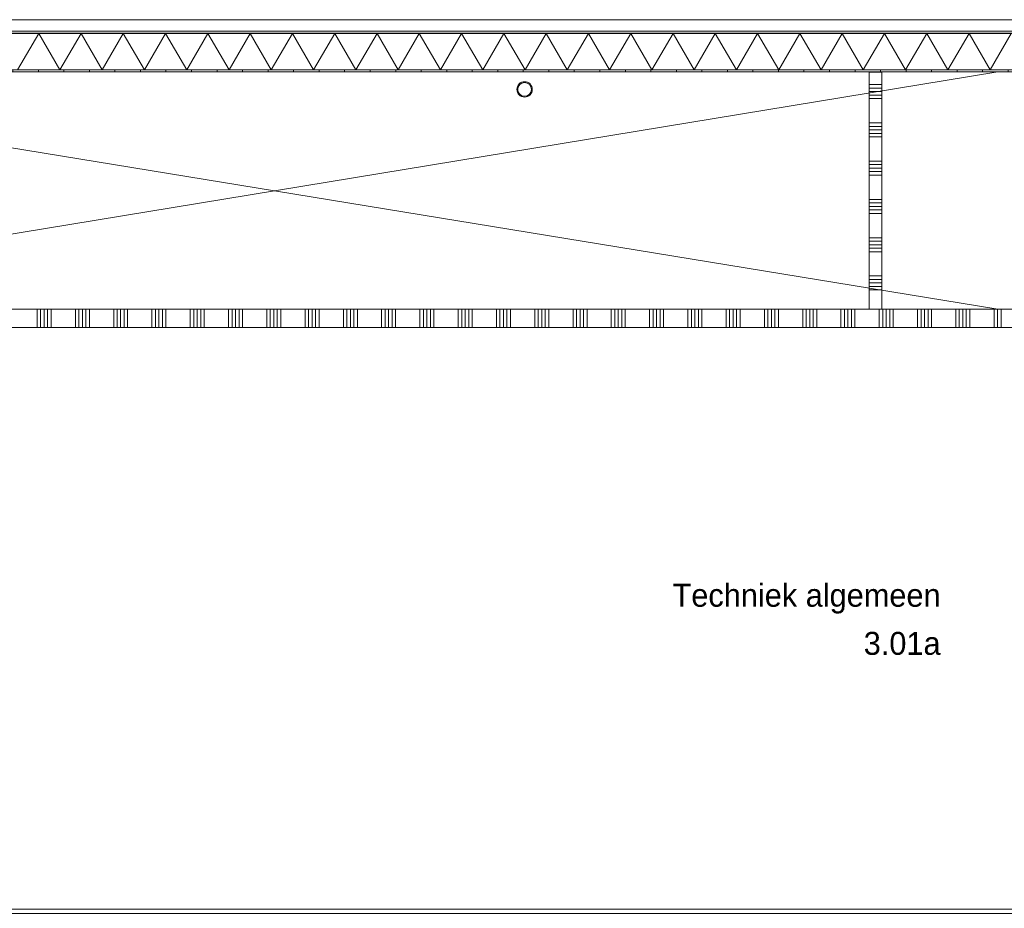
# Model space of a CAD drawing. Header units: millimetres. Extents: x -409 to 257590, y -7854 to 67330.
# Tile 189 of 205: x 155684 to 163400, y 21442 to 28410. Entities that reach past the tile are written whole.
import ezdxf
from ezdxf.enums import TextEntityAlignment as Align

# ---------------------------------------------------------------- set-up
doc = ezdxf.new("R2010")
doc.units = ezdxf.units.MM
doc.header["$MEASUREMENT"] = 0
doc.linetypes.add('B0702', pattern=[117.37, 78.119999, -39.250001])
for name, color, linetype in [('New_21 Buitenwanden', 7, 'Continuous'), ('New_21 Buitenwanden Doorsnede-arcering', 7, 'Continuous'), ('New_21 Buitenwanden Laagscheidingslijnen', 7, 'Continuous'), ('New_22 NC Binnenwanden', 7, 'Continuous'), ('New_22 NC Binnenwanden Doorsnede-arcering', 7, 'Continuous'), ('New_23 Vloeren', 7, 'Continuous'), ('New_41 Buitenwandafwerking houten latten', 7, 'Continuous'), ('New_Z Ruimtefuncties', 7, 'Continuous'), ('New_Z Ruimtefuncties Zone omranding', 7, 'Continuous'), ('New_Z Ruimtefuncties Zone tekst', 7, 'Continuous'), ('S-COLS-____-OTLN.RVT S', 7, 'Continuous'), ('S-COLS-____-OTLN.RVT S Doorsnede-arcering', 7, 'Continuous')]:
    doc.layers.add(name, color=color, linetype=linetype)
doc.styles.add('GENERATED_STYLE_1', font='txt')

# ---------------------------------------------------------------- blocks, each defined once
blk = doc.blocks.new('*X2487', base_point=(122029.9, 0))
at = {"layer": 'New_22 NC Binnenwanden Doorsnede-arcering', "color": 254, "linetype": 'Continuous', "lineweight": 0, "true_color": 0xe9ebeb}
for p, q in [((162439.9, 27900.2), (162339.9, 27900.2)), ((162439.9, 27872.8), (162339.9, 27872.8)), ((162439.9, 27845.4), (162339.9, 27845.4)), ((162439.9, 27817.9), (162339.9, 27817.9)), ((162439.9, 27790.5), (162339.9, 27790.5)), ((162439.9, 27600.2), (162339.9, 27600.2)), ((162439.9, 27572.8), (162339.9, 27572.8)), ((162439.9, 27545.4), (162339.9, 27545.4)), ((162439.9, 27517.9), (162339.9, 27517.9)), ((162439.9, 27490.5), (162339.9, 27490.5)), ((162439.9, 27300.2), (162339.9, 27300.2)), ((162439.9, 27272.8), (162339.9, 27272.8)), ((162439.9, 27245.4), (162339.9, 27245.4)), ((162439.9, 27217.9), (162339.9, 27217.9)), ((162439.9, 27190.5), (162339.9, 27190.5)), ((162439.9, 27000.2), (162339.9, 27000.2)), ((162439.9, 26972.8), (162339.9, 26972.8)), ((162439.9, 26945.4), (162339.9, 26945.4)), ((162439.9, 26917.9), (162339.9, 26917.9)), ((162439.9, 26890.5), (162339.9, 26890.5)), ((162439.9, 26700.2), (162339.9, 26700.2)), ((162439.9, 26672.8), (162339.9, 26672.8)), ((162439.9, 26645.4), (162339.9, 26645.4)), ((162439.9, 26617.9), (162339.9, 26617.9)), ((162439.9, 26590.5), (162339.9, 26590.5)), ((162439.9, 26400.2), (162339.9, 26400.2)), ((162439.9, 26372.8), (162339.9, 26372.8)), ((162439.9, 26345.4), (162339.9, 26345.4)), ((162439.9, 26317.9), (162339.9, 26317.9)), ((162439.9, 26290.5), (162339.9, 26290.5))]:
    blk.add_line(p, q, dxfattribs=at)
blk = doc.blocks.new('Wall_574_3', base_point=(162439.9, 26139.3))
at = {"layer": 'New_22 NC Binnenwanden', "color": 8, "linetype": 'Continuous', "lineweight": 0, "true_color": 0x778488, "flags": 128}
for points in [[(162339.9, 27999.3), (162439.9, 27999.3)], [(162339.9, 27999.3), (162339.9, 26139.3)], [(162439.9, 26139.3), (162439.9, 27999.3)], [(162339.9, 26139.3), (162439.9, 26139.3)]]:
    blk.add_lwpolyline(points, dxfattribs=at)
at = {"layer": 'New_22 NC Binnenwanden', "color": 8, "lineweight": 0, "true_color": 0x778488}
blk.add_blockref('*X2487', (122029.9, 0), dxfattribs=at)
blk = doc.blocks.new('Slab_50_3', base_point=(152039.9, 25995.4))
at = {"layer": 'New_23 Vloeren', "color": 1, "linetype": 'Continuous', "lineweight": 0, "flags": 128}
blk.add_lwpolyline([(152039.9, 25995.4), (152039.9, 21435), (166925.3, 21435), (166925.3, 22795), (166805.3, 22795), (166805.3, 24010), (171185.5, 24010, -0.225909), (171564, 23215), (171564.9, 23215), (171564.9, 21435), (180049.9, 21435), (180049.9, 15265.6), (183789.9, 15265.6), (183789.9, 25995.4), (179799.9, 25995.4)], format="xyb", close=True, dxfattribs=at)
blk = doc.blocks.new('Techniek algemeen_3.01a_76_3', base_point=(161839.9, 23697.5))
at = {"layer": 'New_Z Ruimtefuncties Zone tekst', "color": 2, "lineweight": 0, "style": 'GENERATED_STYLE_1'}
for tag, p in [('DUMMY_938', (162900.6, 24027.5)), ('ROOM_NAME', (162900.6, 23986.4)), ('ROOM_NUMBER', (162900.6, 23609.3)), ('DUMMY_939', (162900.6, 23650.4))]:
    blk.add_attdef(tag, text='', height=180, dxfattribs=at).set_placement(p, align=Align.TOP_RIGHT)
blk = doc.blocks.new('Curtain Wall_94_3', base_point=(122029.9, 0))
at = {"layer": 'New_41 Buitenwandafwerking houten latten', "color": 1, "linetype": 'Continuous', "lineweight": 0}
for p, q in [((155700.1, 28409.6), (155600.1, 28409.6)), ((155800.1, 28409.6), (155700.1, 28409.6)), ((155845.1, 28409.6), (155800.1, 28409.6)), ((155945.1, 28409.6), (155845.1, 28409.6)), ((156045.1, 28409.6), (155945.1, 28409.6)), ((156145.1, 28409.6), (156045.1, 28409.6)), ((156190.1, 28409.6), (156145.1, 28409.6)), ((156290.1, 28409.6), (156190.1, 28409.6)), ((156390.1, 28409.6), (156290.1, 28409.6)), ((156490.1, 28409.6), (156390.1, 28409.6)), ((156535.1, 28409.6), (156490.1, 28409.6)), ((156635.1, 28409.6), (156535.1, 28409.6)), ((156735.1, 28409.6), (156635.1, 28409.6)), ((156835.1, 28409.6), (156735.1, 28409.6)), ((156880.1, 28409.6), (156835.1, 28409.6)), ((156980.1, 28409.6), (156880.1, 28409.6)), ((157080.1, 28409.6), (156980.1, 28409.6)), ((157180.1, 28409.6), (157080.1, 28409.6)), ((157225.1, 28409.6), (157180.1, 28409.6)), ((157325.1, 28409.6), (157225.1, 28409.6)), ((157425.1, 28409.6), (157325.1, 28409.6)), ((157525.1, 28409.6), (157425.1, 28409.6)), ((157570.1, 28409.6), (157525.1, 28409.6)), ((157670.1, 28409.6), (157570.1, 28409.6)), ((157770.1, 28409.6), (157670.1, 28409.6)), ((157870.1, 28409.6), (157770.1, 28409.6)), ((157915.1, 28409.6), (157870.1, 28409.6)), ((158015.1, 28409.6), (157915.1, 28409.6)), ((158115.1, 28409.6), (158015.1, 28409.6)), ((158215.1, 28409.6), (158115.1, 28409.6)), ((158260.1, 28409.6), (158215.1, 28409.6)), ((158360.1, 28409.6), (158260.1, 28409.6)), ((158460.1, 28409.6), (158360.1, 28409.6)), ((158560.1, 28409.6), (158460.1, 28409.6)), ((158605.1, 28409.6), (158560.1, 28409.6)), ((158705.1, 28409.6), (158605.1, 28409.6)), ((158805.1, 28409.6), (158705.1, 28409.6)), ((158905.1, 28409.6), (158805.1, 28409.6)), ((158950.1, 28409.6), (158905.1, 28409.6)), ((159050.1, 28409.6), (158950.1, 28409.6)), ((159150.1, 28409.6), (159050.1, 28409.6)), ((159250.1, 28409.6), (159150.1, 28409.6)), ((159295.1, 28409.6), (159250.1, 28409.6)), ((159395.1, 28409.6), (159295.1, 28409.6)), ((159495.1, 28409.6), (159395.1, 28409.6)), ((159595.1, 28409.6), (159495.1, 28409.6)), ((159640.1, 28409.6), (159595.1, 28409.6)), ((159740.1, 28409.6), (159640.1, 28409.6)), ((159840.1, 28409.6), (159740.1, 28409.6)), ((159940.1, 28409.6), (159840.1, 28409.6)), ((159985.1, 28409.6), (159940.1, 28409.6)), ((160085.1, 28409.6), (159985.1, 28409.6)), ((160185.1, 28409.6), (160085.1, 28409.6)), ((160285.1, 28409.6), (160185.1, 28409.6)), ((160330.1, 28409.6), (160285.1, 28409.6)), ((160430.1, 28409.6), (160330.1, 28409.6)), ((160530.1, 28409.6), (160430.1, 28409.6)), ((160630.1, 28409.6), (160530.1, 28409.6)), ((160675.1, 28409.6), (160630.1, 28409.6)), ((160775.1, 28409.6), (160675.1, 28409.6)), ((160875.1, 28409.6), (160775.1, 28409.6)), ((160975.1, 28409.6), (160875.1, 28409.6)), ((161020.1, 28409.6), (160975.1, 28409.6)), ((161120.1, 28409.6), (161020.1, 28409.6)), ((161220.1, 28409.6), (161120.1, 28409.6)), ((161320.1, 28409.6), (161220.1, 28409.6)), ((161365.1, 28409.6), (161320.1, 28409.6)), ((161465.1, 28409.6), (161365.1, 28409.6)), ((161565.1, 28409.6), (161465.1, 28409.6)), ((161665.1, 28409.6), (161565.1, 28409.6)), ((161710.1, 28409.6), (161665.1, 28409.6)), ((161810.1, 28409.6), (161710.1, 28409.6)), ((161910.1, 28409.6), (161810.1, 28409.6)), ((162010.1, 28409.6), (161910.1, 28409.6)), ((162055.1, 28409.6), (162010.1, 28409.6)), ((162155.1, 28409.6), (162055.1, 28409.6)), ((162255.1, 28409.6), (162155.1, 28409.6)), ((162355.1, 28409.6), (162255.1, 28409.6)), ((162400.1, 28409.6), (162355.1, 28409.6)), ((162500.1, 28409.6), (162400.1, 28409.6)), ((162600.1, 28409.6), (162500.1, 28409.6)), ((162700.1, 28409.6), (162600.1, 28409.6)), ((162745.1, 28409.6), (162700.1, 28409.6)), ((162845.1, 28409.6), (162745.1, 28409.6)), ((162945.1, 28409.6), (162845.1, 28409.6)), ((163045.1, 28409.6), (162945.1, 28409.6)), ((163090.1, 28409.6), (163045.1, 28409.6)), ((163190.1, 28409.6), (163090.1, 28409.6)), ((163290.1, 28409.6), (163190.1, 28409.6)), ((163390.1, 28409.6), (163290.1, 28409.6)), ((163435.1, 28409.6), (163390.1, 28409.6))]:
    blk.add_line(p, q, dxfattribs=at)
at = {"layer": 'New_41 Buitenwandafwerking houten latten', "color": 253, "linetype": 'B0702', "lineweight": 0, "true_color": 0x99a3a6, "flags": 128}
blk.add_lwpolyline([(183790.1, 28409.6), (183745.1, 28409.6), (183645.1, 28409.6), (183545.1, 28409.6), (183445.1, 28409.6), (183400.1, 28409.6), (183300.1, 28409.6), (183200.1, 28409.6), (183100.1, 28409.6), (183055.1, 28409.6), (182955.1, 28409.6), (182855.1, 28409.6), (182755.1, 28409.6), (182710.1, 28409.6), (182610.1, 28409.6), (182510.1, 28409.6), (182410.1, 28409.6), (182365.1, 28409.6), (182265.1, 28409.6), (182165.1, 28409.6), (182065.1, 28409.6), (182020.1, 28409.6), (181920.1, 28409.6), (181820.1, 28409.6), (181720.1, 28409.6), (181675.1, 28409.6), (181575.1, 28409.6), (181475.1, 28409.6), (181375.1, 28409.6), (181330.1, 28409.6), (181230.1, 28409.6), (181130.1, 28409.6), (181030.1, 28409.6), (180985.1, 28409.6), (180885.1, 28409.6), (180785.1, 28409.6), (180685.1, 28409.6), (180640.1, 28409.6), (180540.1, 28409.6), (180440.1, 28409.6), (180340.1, 28409.6), (180295.1, 28409.6), (180195.1, 28409.6), (180095.1, 28409.6), (179995.1, 28409.6), (179950.1, 28409.6), (179850.1, 28409.6), (179750.1, 28409.6), (179650.1, 28409.6), (179605.1, 28409.6), (179505.1, 28409.6), (179405.1, 28409.6), (179305.1, 28409.6), (179260.1, 28409.6), (179160.1, 28409.6), (179060.1, 28409.6), (178960.1, 28409.6), (178915.1, 28409.6), (178815.1, 28409.6), (178715.1, 28409.6), (178615.1, 28409.6), (178570.1, 28409.6), (178470.1, 28409.6), (178370.1, 28409.6), (178270.1, 28409.6), (178225.1, 28409.6), (178125.1, 28409.6), (178025.1, 28409.6), (177925.1, 28409.6), (177880.1, 28409.6), (177780.1, 28409.6), (177680.1, 28409.6), (177580.1, 28409.6), (177535.1, 28409.6), (177435.1, 28409.6), (177335.1, 28409.6), (177235.1, 28409.6), (177190.1, 28409.6), (177090.1, 28409.6), (176990.1, 28409.6), (176890.1, 28409.6), (176845.1, 28409.6), (176745.1, 28409.6), (176645.1, 28409.6), (176545.1, 28409.6), (176500.1, 28409.6), (176400.1, 28409.6), (176300.1, 28409.6), (176200.1, 28409.6), (176155.1, 28409.6), (176055.1, 28409.6), (175955.1, 28409.6), (175855.1, 28409.6), (175810.1, 28409.6), (175710.1, 28409.6), (175610.1, 28409.6), (175510.1, 28409.6), (175465.1, 28409.6), (175365.1, 28409.6), (175265.1, 28409.6), (175165.1, 28409.6), (175120.1, 28409.6), (175020.1, 28409.6), (174920.1, 28409.6), (174820.1, 28409.6), (174775.1, 28409.6), (174675.1, 28409.6), (174575.1, 28409.6), (174475.1, 28409.6), (174430.1, 28409.6), (174330.1, 28409.6), (174230.1, 28409.6), (174130.1, 28409.6), (174085.1, 28409.6), (173985.1, 28409.6), (173885.1, 28409.6), (173785.1, 28409.6), (173740.1, 28409.6), (173640.1, 28409.6), (173540.1, 28409.6), (173440.1, 28409.6), (173395.1, 28409.6), (173295.1, 28409.6), (173195.1, 28409.6), (173095.1, 28409.6), (173050.1, 28409.6), (172950.1, 28409.6), (172850.1, 28409.6), (172750.1, 28409.6), (172705.1, 28409.6), (172605.1, 28409.6), (172505.1, 28409.6), (172405.1, 28409.6), (172360.1, 28409.6), (172260.1, 28409.6), (172160.1, 28409.6), (172060.1, 28409.6), (172015.1, 28409.6), (171915.1, 28409.6), (171815.1, 28409.6), (171715.1, 28409.6), (171670.1, 28409.6), (171570.1, 28409.6), (171470.1, 28409.6), (171370.1, 28409.6), (171325.1, 28409.6), (171225.1, 28409.6), (171125.1, 28409.6), (171025.1, 28409.6), (170980.1, 28409.6), (170880.1, 28409.6), (170780.1, 28409.6), (170680.1, 28409.6), (170635.1, 28409.6), (170535.1, 28409.6), (170435.1, 28409.6), (170335.1, 28409.6), (170290.1, 28409.6), (170190.1, 28409.6), (170090.1, 28409.6), (169990.1, 28409.6), (169945.1, 28409.6), (169845.1, 28409.6), (169745.1, 28409.6), (169645.1, 28409.6), (169600.1, 28409.6), (169500.1, 28409.6), (169400.1, 28409.6), (169300.1, 28409.6), (169255.1, 28409.6), (169155.1, 28409.6), (169055.1, 28409.6), (168955.1, 28409.6), (168910.1, 28409.6), (168810.1, 28409.6), (168710.1, 28409.6), (168610.1, 28409.6), (168565.1, 28409.6), (168465.1, 28409.6), (168365.1, 28409.6), (168265.1, 28409.6), (168220.1, 28409.6), (168120.1, 28409.6), (168020.1, 28409.6), (167920.1, 28409.6), (167875.1, 28409.6), (167775.1, 28409.6), (167675.1, 28409.6), (167575.1, 28409.6), (167530.1, 28409.6), (167430.1, 28409.6), (167330.1, 28409.6), (167230.1, 28409.6), (167185.1, 28409.6), (167085.1, 28409.6), (166985.1, 28409.6), (166885.1, 28409.6), (166840.1, 28409.6), (166740.1, 28409.6), (166640.1, 28409.6), (166540.1, 28409.6), (166495.1, 28409.6), (166395.1, 28409.6), (166295.1, 28409.6), (166195.1, 28409.6), (166150.1, 28409.6), (166050.1, 28409.6), (165950.1, 28409.6), (165850.1, 28409.6), (165805.1, 28409.6), (165705.1, 28409.6), (165605.1, 28409.6), (165505.1, 28409.6), (165460.1, 28409.6), (165360.1, 28409.6), (165260.1, 28409.6), (165160.1, 28409.6), (165115.1, 28409.6), (165015.1, 28409.6), (164915.1, 28409.6), (164815.1, 28409.6), (164770.1, 28409.6), (164670.1, 28409.6), (164570.1, 28409.6), (164470.1, 28409.6), (164425.1, 28409.6), (164325.1, 28409.6), (164225.1, 28409.6), (164125.1, 28409.6), (164080.1, 28409.6), (163980.1, 28409.6), (163880.1, 28409.6), (163780.1, 28409.6), (163735.1, 28409.6), (163635.1, 28409.6), (163535.1, 28409.6), (163435.1, 28409.6), (163390.1, 28409.6), (163290.1, 28409.6), (163190.1, 28409.6), (163090.1, 28409.6), (163045.1, 28409.6), (162945.1, 28409.6), (162845.1, 28409.6), (162745.1, 28409.6), (162700.1, 28409.6), (162600.1, 28409.6), (162500.1, 28409.6), (162400.1, 28409.6), (162355.1, 28409.6), (162255.1, 28409.6), (162155.1, 28409.6), (162055.1, 28409.6), (162010.1, 28409.6), (161910.1, 28409.6), (161810.1, 28409.6), (161710.1, 28409.6), (161665.1, 28409.6), (161565.1, 28409.6), (161465.1, 28409.6), (161365.1, 28409.6), (161320.1, 28409.6), (161220.1, 28409.6), (161120.1, 28409.6), (161020.1, 28409.6), (160975.1, 28409.6), (160875.1, 28409.6), (160775.1, 28409.6), (160675.1, 28409.6), (160630.1, 28409.6), (160530.1, 28409.6), (160430.1, 28409.6), (160330.1, 28409.6), (160285.1, 28409.6), (160185.1, 28409.6), (160085.1, 28409.6), (159985.1, 28409.6), (159940.1, 28409.6), (159840.1, 28409.6), (159740.1, 28409.6), (159640.1, 28409.6), (159595.1, 28409.6), (159495.1, 28409.6), (159395.1, 28409.6), (159295.1, 28409.6), (159250.1, 28409.6), (159150.1, 28409.6), (159050.1, 28409.6), (158950.1, 28409.6), (158905.1, 28409.6), (158805.1, 28409.6), (158705.1, 28409.6), (158605.1, 28409.6), (158560.1, 28409.6), (158460.1, 28409.6), (158360.1, 28409.6), (158260.1, 28409.6), (158215.1, 28409.6), (158115.1, 28409.6), (158015.1, 28409.6), (157915.1, 28409.6), (157870.1, 28409.6), (157770.1, 28409.6), (157670.1, 28409.6), (157570.1, 28409.6), (157525.1, 28409.6), (157425.1, 28409.6), (157325.1, 28409.6), (157225.1, 28409.6), (157180.1, 28409.6), (157080.1, 28409.6), (156980.1, 28409.6), (156880.1, 28409.6), (156835.1, 28409.6), (156735.1, 28409.6), (156635.1, 28409.6), (156535.1, 28409.6), (156490.1, 28409.6), (156390.1, 28409.6), (156290.1, 28409.6), (156190.1, 28409.6), (156145.1, 28409.6), (156045.1, 28409.6), (155945.1, 28409.6), (155845.1, 28409.6), (155800.1, 28409.6), (155700.1, 28409.6), (155600.1, 28409.6), (155500.1, 28409.6), (155455.1, 28409.6), (155355.1, 28409.6), (155255.1, 28409.6), (155155.1, 28409.6), (155110.1, 28409.6), (155010.1, 28409.6), (154910.1, 28409.6), (154810.1, 28409.6), (154765.1, 28409.6), (154665.1, 28409.6), (154565.1, 28409.6), (154465.1, 28409.6), (154420.1, 28409.6), (154320.1, 28409.6), (154220.1, 28409.6), (154120.1, 28409.6), (154075.1, 28409.6), (153975.1, 28409.6), (153875.1, 28409.6), (153775.1, 28409.6), (153730.1, 28409.6), (153630.1, 28409.6), (153530.1, 28409.6), (153430.1, 28409.6), (153385.1, 28409.6), (153285.1, 28409.6), (153185.1, 28409.6), (153085.1, 28409.6), (153040.1, 28409.6), (152940.1, 28409.6), (152840.1, 28409.6), (152740.1, 28409.6), (152695.1, 28409.6), (152595.1, 28409.6), (152495.1, 28409.6), (152395.1, 28409.6), (152350.1, 28409.6), (152250.1, 28409.6), (152150.1, 28409.6), (152050.1, 28409.6)], dxfattribs=at)
blk = doc.blocks.new('*X2514', base_point=(122029.9, 0))
at = {"layer": 'New_22 NC Binnenwanden Doorsnede-arcering', "color": 254, "linetype": 'Continuous', "lineweight": 0, "true_color": 0xe9ebeb}
for p, q in [((155820, 26034.9), (155820, 26139.9)), ((155847.4, 26034.9), (155847.4, 26139.9)), ((155874.8, 26034.9), (155874.8, 26139.9)), ((155902.3, 26034.9), (155902.3, 26139.9)), ((155929.7, 26034.9), (155929.7, 26139.9)), ((156120, 26034.9), (156120, 26139.9)), ((156147.4, 26034.9), (156147.4, 26139.9)), ((156174.8, 26034.9), (156174.8, 26139.9)), ((156202.3, 26034.9), (156202.3, 26139.9)), ((156229.7, 26034.9), (156229.7, 26139.9)), ((156420, 26034.9), (156420, 26139.9)), ((156447.4, 26034.9), (156447.4, 26139.9)), ((156474.8, 26034.9), (156474.8, 26139.9)), ((156502.3, 26034.9), (156502.3, 26139.9)), ((156529.7, 26034.9), (156529.7, 26139.9)), ((156720, 26034.9), (156720, 26139.9)), ((156747.4, 26034.9), (156747.4, 26139.9)), ((156774.8, 26034.9), (156774.8, 26139.9)), ((156802.3, 26034.9), (156802.3, 26139.9)), ((156829.7, 26034.9), (156829.7, 26139.9)), ((157020, 26034.9), (157020, 26139.9)), ((157047.4, 26034.9), (157047.4, 26139.9)), ((157074.8, 26034.9), (157074.8, 26139.9)), ((157102.3, 26034.9), (157102.3, 26139.9)), ((157129.7, 26034.9), (157129.7, 26139.9)), ((157320, 26034.9), (157320, 26139.9)), ((157347.4, 26034.9), (157347.4, 26139.9)), ((157374.8, 26034.9), (157374.8, 26139.9)), ((157402.3, 26034.9), (157402.3, 26139.9)), ((157429.7, 26034.9), (157429.7, 26139.9)), ((157620, 26034.9), (157620, 26139.9)), ((157647.4, 26034.9), (157647.4, 26139.9)), ((157674.8, 26034.9), (157674.8, 26139.9)), ((157702.3, 26034.9), (157702.3, 26139.9)), ((157729.7, 26034.9), (157729.7, 26139.9)), ((157920, 26034.9), (157920, 26139.9)), ((157947.4, 26034.9), (157947.4, 26139.9)), ((157974.8, 26034.9), (157974.8, 26139.9)), ((158002.3, 26034.9), (158002.3, 26139.9)), ((158029.7, 26034.9), (158029.7, 26139.9)), ((158220, 26034.9), (158220, 26139.9)), ((158247.4, 26034.9), (158247.4, 26139.9)), ((158274.8, 26034.9), (158274.8, 26139.9)), ((158302.3, 26034.9), (158302.3, 26139.9)), ((158329.7, 26034.9), (158329.7, 26139.9)), ((158520, 26034.9), (158520, 26139.9)), ((158547.4, 26034.9), (158547.4, 26139.9)), ((158574.8, 26034.9), (158574.8, 26139.9)), ((158602.3, 26034.9), (158602.3, 26139.9)), ((158629.7, 26034.9), (158629.7, 26139.9)), ((158820, 26034.9), (158820, 26139.9)), ((158847.4, 26034.9), (158847.4, 26139.9)), ((158874.8, 26034.9), (158874.8, 26139.9)), ((158902.3, 26034.9), (158902.3, 26139.9)), ((158929.7, 26034.9), (158929.7, 26139.9)), ((159120, 26034.9), (159120, 26139.9)), ((159147.4, 26034.9), (159147.4, 26139.9)), ((159174.8, 26034.9), (159174.8, 26139.9)), ((159202.3, 26034.9), (159202.3, 26139.9)), ((159229.7, 26034.9), (159229.7, 26139.9)), ((159420, 26034.9), (159420, 26139.9)), ((159447.4, 26034.9), (159447.4, 26139.9)), ((159474.8, 26034.9), (159474.8, 26139.9)), ((159502.3, 26034.9), (159502.3, 26139.9)), ((159529.7, 26034.9), (159529.7, 26139.9)), ((159720, 26034.9), (159720, 26139.9)), ((159747.4, 26034.9), (159747.4, 26139.9)), ((159774.8, 26034.9), (159774.8, 26139.9)), ((159802.3, 26034.9), (159802.3, 26139.9)), ((159829.7, 26034.9), (159829.7, 26139.9)), ((160020, 26034.9), (160020, 26139.9)), ((160047.4, 26034.9), (160047.4, 26139.9)), ((160074.8, 26034.9), (160074.8, 26139.9)), ((160102.3, 26034.9), (160102.3, 26139.9)), ((160129.7, 26034.9), (160129.7, 26139.9)), ((160320, 26034.9), (160320, 26139.9)), ((160347.4, 26034.9), (160347.4, 26139.9)), ((160374.8, 26034.9), (160374.8, 26139.9)), ((160402.3, 26034.9), (160402.3, 26139.9)), ((160429.7, 26034.9), (160429.7, 26139.9)), ((160620, 26034.9), (160620, 26139.9)), ((160647.4, 26034.9), (160647.4, 26139.9)), ((160674.8, 26034.9), (160674.8, 26139.9)), ((160702.3, 26034.9), (160702.3, 26139.9)), ((160729.7, 26034.9), (160729.7, 26139.9)), ((160920, 26034.9), (160920, 26139.9)), ((160947.4, 26034.9), (160947.4, 26139.9)), ((160974.8, 26034.9), (160974.8, 26139.9)), ((161002.3, 26034.9), (161002.3, 26139.9)), ((161029.7, 26034.9), (161029.7, 26139.9)), ((161220, 26034.9), (161220, 26139.9)), ((161247.4, 26034.9), (161247.4, 26139.9)), ((161274.8, 26034.9), (161274.8, 26139.9)), ((161302.3, 26034.9), (161302.3, 26139.9)), ((161329.7, 26034.9), (161329.7, 26139.9)), ((161520, 26034.9), (161520, 26139.9)), ((161547.4, 26034.9), (161547.4, 26139.9)), ((161574.8, 26034.9), (161574.8, 26139.9)), ((161602.3, 26034.9), (161602.3, 26139.9)), ((161629.7, 26034.9), (161629.7, 26139.9)), ((161820, 26034.9), (161820, 26139.9)), ((161847.4, 26034.9), (161847.4, 26139.9)), ((161874.8, 26034.9), (161874.8, 26139.9)), ((161902.3, 26034.9), (161902.3, 26139.9)), ((161929.7, 26034.9), (161929.7, 26139.9)), ((162120, 26034.9), (162120, 26139.9)), ((162147.4, 26034.9), (162147.4, 26139.9)), ((162174.8, 26034.9), (162174.8, 26139.9)), ((162202.3, 26034.9), (162202.3, 26139.9)), ((162229.7, 26034.9), (162229.7, 26139.9)), ((162420, 26034.9), (162420, 26139.9)), ((162447.4, 26034.9), (162447.4, 26139.9)), ((162474.8, 26034.9), (162474.8, 26139.9)), ((162502.3, 26034.9), (162502.3, 26139.9)), ((162529.7, 26034.9), (162529.7, 26139.9)), ((162720, 26034.9), (162720, 26139.9)), ((162747.4, 26034.9), (162747.4, 26139.9)), ((162774.8, 26034.9), (162774.8, 26139.9)), ((162802.3, 26034.9), (162802.3, 26139.9)), ((162829.7, 26034.9), (162829.7, 26139.9)), ((163020, 26034.9), (163020, 26139.9)), ((163047.4, 26034.9), (163047.4, 26139.9)), ((163074.8, 26034.9), (163074.8, 26139.9)), ((163102.3, 26034.9), (163102.3, 26139.9)), ((163129.7, 26034.9), (163129.7, 26139.9)), ((163320, 26034.9), (163320, 26139.9)), ((163347.4, 26034.9), (163347.4, 26139.9)), ((163374.8, 26034.9), (163374.8, 26139.9)), ((155820, 25994.9), (155820, 26034.9)), ((155847.4, 25994.9), (155847.4, 26034.9)), ((155874.8, 25994.9), (155874.8, 26034.9)), ((155902.3, 25994.9), (155902.3, 26034.9)), ((155929.7, 25994.9), (155929.7, 26034.9)), ((156120, 25994.9), (156120, 26034.9)), ((156147.4, 25994.9), (156147.4, 26034.9)), ((156174.8, 25994.9), (156174.8, 26034.9)), ((156202.3, 25994.9), (156202.3, 26034.9)), ((156229.7, 25994.9), (156229.7, 26034.9)), ((156420, 25994.9), (156420, 26034.9)), ((156447.4, 25994.9), (156447.4, 26034.9)), ((156474.8, 25994.9), (156474.8, 26034.9)), ((156502.3, 25994.9), (156502.3, 26034.9)), ((156529.7, 25994.9), (156529.7, 26034.9)), ((156720, 25994.9), (156720, 26034.9)), ((156747.4, 25994.9), (156747.4, 26034.9)), ((156774.8, 25994.9), (156774.8, 26034.9)), ((156802.3, 25994.9), (156802.3, 26034.9)), ((156829.7, 25994.9), (156829.7, 26034.9)), ((157020, 25994.9), (157020, 26034.9)), ((157047.4, 25994.9), (157047.4, 26034.9)), ((157074.8, 25994.9), (157074.8, 26034.9)), ((157102.3, 25994.9), (157102.3, 26034.9)), ((157129.7, 25994.9), (157129.7, 26034.9)), ((157320, 25994.9), (157320, 26034.9)), ((157347.4, 25994.9), (157347.4, 26034.9)), ((157374.8, 25994.9), (157374.8, 26034.9)), ((157402.3, 25994.9), (157402.3, 26034.9)), ((157429.7, 25994.9), (157429.7, 26034.9)), ((157620, 25994.9), (157620, 26034.9)), ((157647.4, 25994.9), (157647.4, 26034.9)), ((157674.8, 25994.9), (157674.8, 26034.9)), ((157702.3, 25994.9), (157702.3, 26034.9)), ((157729.7, 25994.9), (157729.7, 26034.9)), ((157920, 25994.9), (157920, 26034.9)), ((157947.4, 25994.9), (157947.4, 26034.9)), ((157974.8, 25994.9), (157974.8, 26034.9)), ((158002.3, 25994.9), (158002.3, 26034.9)), ((158029.7, 25994.9), (158029.7, 26034.9)), ((158220, 25994.9), (158220, 26034.9)), ((158247.4, 25994.9), (158247.4, 26034.9)), ((158274.8, 25994.9), (158274.8, 26034.9)), ((158302.3, 25994.9), (158302.3, 26034.9)), ((158329.7, 25994.9), (158329.7, 26034.9)), ((158520, 25994.9), (158520, 26034.9)), ((158547.4, 25994.9), (158547.4, 26034.9)), ((158574.8, 25994.9), (158574.8, 26034.9)), ((158602.3, 25994.9), (158602.3, 26034.9)), ((158629.7, 25994.9), (158629.7, 26034.9)), ((158820, 25994.9), (158820, 26034.9)), ((158847.4, 25994.9), (158847.4, 26034.9)), ((158874.8, 25994.9), (158874.8, 26034.9)), ((158902.3, 25994.9), (158902.3, 26034.9)), ((158929.7, 25994.9), (158929.7, 26034.9)), ((159120, 25994.9), (159120, 26034.9)), ((159147.4, 25994.9), (159147.4, 26034.9)), ((159174.8, 25994.9), (159174.8, 26034.9)), ((159202.3, 25994.9), (159202.3, 26034.9)), ((159229.7, 25994.9), (159229.7, 26034.9)), ((159420, 25994.9), (159420, 26034.9)), ((159447.4, 25994.9), (159447.4, 26034.9)), ((159474.8, 25994.9), (159474.8, 26034.9)), ((159502.3, 25994.9), (159502.3, 26034.9)), ((159529.7, 25994.9), (159529.7, 26034.9)), ((159720, 25994.9), (159720, 26034.9)), ((159747.4, 25994.9), (159747.4, 26034.9)), ((159774.8, 25994.9), (159774.8, 26034.9)), ((159802.3, 25994.9), (159802.3, 26034.9)), ((159829.7, 25994.9), (159829.7, 26034.9)), ((160020, 25994.9), (160020, 26034.9)), ((160047.4, 25994.9), (160047.4, 26034.9)), ((160074.8, 25994.9), (160074.8, 26034.9)), ((160102.3, 25994.9), (160102.3, 26034.9)), ((160129.7, 25994.9), (160129.7, 26034.9)), ((160320, 25994.9), (160320, 26034.9)), ((160347.4, 25994.9), (160347.4, 26034.9)), ((160374.8, 25994.9), (160374.8, 26034.9)), ((160402.3, 25994.9), (160402.3, 26034.9)), ((160429.7, 25994.9), (160429.7, 26034.9)), ((160620, 25994.9), (160620, 26034.9)), ((160647.4, 25994.9), (160647.4, 26034.9)), ((160674.8, 25994.9), (160674.8, 26034.9)), ((160702.3, 25994.9), (160702.3, 26034.9)), ((160729.7, 25994.9), (160729.7, 26034.9)), ((160920, 25994.9), (160920, 26034.9)), ((160947.4, 25994.9), (160947.4, 26034.9)), ((160974.8, 25994.9), (160974.8, 26034.9)), ((161002.3, 25994.9), (161002.3, 26034.9)), ((161029.7, 25994.9), (161029.7, 26034.9)), ((161220, 25994.9), (161220, 26034.9)), ((161247.4, 25994.9), (161247.4, 26034.9)), ((161274.8, 25994.9), (161274.8, 26034.9)), ((161302.3, 25994.9), (161302.3, 26034.9)), ((161329.7, 25994.9), (161329.7, 26034.9)), ((161520, 25994.9), (161520, 26034.9)), ((161547.4, 25994.9), (161547.4, 26034.9)), ((161574.8, 25994.9), (161574.8, 26034.9)), ((161602.3, 25994.9), (161602.3, 26034.9)), ((161629.7, 25994.9), (161629.7, 26034.9)), ((161820, 25994.9), (161820, 26034.9)), ((161847.4, 25994.9), (161847.4, 26034.9)), ((161874.8, 25994.9), (161874.8, 26034.9)), ((161902.3, 25994.9), (161902.3, 26034.9)), ((161929.7, 25994.9), (161929.7, 26034.9)), ((162120, 25994.9), (162120, 26034.9)), ((162147.4, 25994.9), (162147.4, 26034.9)), ((162174.8, 25994.9), (162174.8, 26034.9)), ((162202.3, 25994.9), (162202.3, 26034.9)), ((162229.7, 25994.9), (162229.7, 26034.9)), ((162420, 25994.9), (162420, 26034.9)), ((162447.4, 25994.9), (162447.4, 26034.9)), ((162474.8, 25994.9), (162474.8, 26034.9)), ((162502.3, 25994.9), (162502.3, 26034.9)), ((162529.7, 25994.9), (162529.7, 26034.9)), ((162720, 25994.9), (162720, 26034.9)), ((162747.4, 25994.9), (162747.4, 26034.9)), ((162774.8, 25994.9), (162774.8, 26034.9)), ((162802.3, 25994.9), (162802.3, 26034.9)), ((162829.7, 25994.9), (162829.7, 26034.9)), ((163020, 25994.9), (163020, 26034.9)), ((163047.4, 25994.9), (163047.4, 26034.9)), ((163074.8, 25994.9), (163074.8, 26034.9)), ((163102.3, 25994.9), (163102.3, 26034.9)), ((163129.7, 25994.9), (163129.7, 26034.9)), ((163320, 25994.9), (163320, 26034.9)), ((163347.4, 25994.9), (163347.4, 26034.9)), ((163374.8, 25994.9), (163374.8, 26034.9))]:
    blk.add_line(p, q, dxfattribs=at)
blk = doc.blocks.new('Wall_582_3', base_point=(152040.5, 26139.8))
at = {"layer": 'New_22 NC Binnenwanden', "color": 8, "linetype": 'Continuous', "lineweight": 0, "true_color": 0x778488, "flags": 128}
for points in [[(179699.9, 26140.1), (152040.5, 26139.8)], [(152266.4, 25994.8), (167514.9, 25995)]]:
    blk.add_lwpolyline(points, dxfattribs=at)
at = {"layer": 'New_22 NC Binnenwanden', "color": 8, "lineweight": 0, "true_color": 0x778488}
blk.add_blockref('*X2514', (122029.9, 0), dxfattribs=at)
blk = doc.blocks.new('*X2530', base_point=(122029.9, 0))
at = {"layer": 'New_21 Buitenwanden Doorsnede-arcering', "linetype": 'Continuous', "lineweight": 0, "true_color": 0xe9ebeb}
for points in [[(155781.3, 28302.6), (155781.3, 28302.5), (155931.3, 28302.5), (155931.3, 28302.6)], [(156081.3, 28302.6), (156081.3, 28302.5), (156231.3, 28302.5), (156231.3, 28302.6)], [(156381.3, 28302.6), (156381.3, 28302.5), (156531.3, 28302.5), (156531.3, 28302.6)], [(156681.3, 28302.6), (156681.3, 28302.5), (156831.3, 28302.5), (156831.3, 28302.6)], [(156981.3, 28302.6), (156981.3, 28302.5), (157131.3, 28302.5), (157131.3, 28302.6)], [(157281.3, 28302.6), (157281.3, 28302.5), (157431.3, 28302.5), (157431.3, 28302.6)], [(157581.3, 28302.6), (157581.3, 28302.5), (157731.3, 28302.5), (157731.3, 28302.6)], [(157881.3, 28302.6), (157881.3, 28302.5), (158031.3, 28302.5), (158031.3, 28302.6)], [(158181.3, 28302.6), (158181.3, 28302.5), (158331.3, 28302.5), (158331.3, 28302.6)], [(158481.3, 28302.6), (158481.3, 28302.5), (158631.3, 28302.5), (158631.3, 28302.6)], [(158781.3, 28302.6), (158781.3, 28302.5), (158931.3, 28302.5), (158931.3, 28302.6)], [(159081.3, 28302.6), (159081.3, 28302.5), (159231.3, 28302.5), (159231.3, 28302.6)], [(159381.3, 28302.6), (159381.3, 28302.5), (159531.3, 28302.5), (159531.3, 28302.6)], [(159681.3, 28302.6), (159681.3, 28302.5), (159831.3, 28302.5), (159831.3, 28302.6)], [(159981.3, 28302.6), (159981.3, 28302.5), (160131.3, 28302.5), (160131.3, 28302.6)], [(160281.3, 28302.6), (160281.3, 28302.5), (160431.3, 28302.5), (160431.3, 28302.6)], [(160581.3, 28302.6), (160581.3, 28302.5), (160731.3, 28302.5), (160731.3, 28302.6)], [(160881.3, 28302.6), (160881.3, 28302.5), (161031.3, 28302.5), (161031.3, 28302.6)], [(161181.3, 28302.6), (161181.3, 28302.5), (161331.3, 28302.5), (161331.3, 28302.6)], [(161481.3, 28302.6), (161481.3, 28302.5), (161631.3, 28302.5), (161631.3, 28302.6)], [(161781.3, 28302.6), (161781.3, 28302.5), (161931.3, 28302.5), (161931.3, 28302.6)], [(162081.3, 28302.6), (162081.3, 28302.5), (162231.3, 28302.5), (162231.3, 28302.6)], [(162381.3, 28302.6), (162381.3, 28302.5), (162531.3, 28302.5), (162531.3, 28302.6)], [(162681.3, 28302.6), (162681.3, 28302.5), (162831.3, 28302.5), (162831.3, 28302.6)], [(162981.3, 28302.6), (162981.3, 28302.5), (163131.3, 28302.5), (163131.3, 28302.6)], [(163281.3, 28302.6), (163281.3, 28302.5), (163431.3, 28302.5), (163431.3, 28302.6)]]:
    blk.add_hatch(color=254, dxfattribs=at).paths.add_polyline_path(points)
blk = doc.blocks.new('*X2531', base_point=(122029.9, 0))
at = {"layer": 'New_21 Buitenwanden Doorsnede-arcering', "linetype": 'Continuous', "lineweight": 0, "true_color": 0xe9ebeb}
for points in [[(155781.3, 28015.5), (155781.3, 28015.4), (155931.3, 28015.4), (155931.3, 28015.5)], [(156081.3, 28015.5), (156081.3, 28015.4), (156231.3, 28015.4), (156231.3, 28015.5)], [(156381.3, 28015.5), (156381.3, 28015.4), (156531.3, 28015.4), (156531.3, 28015.5)], [(156681.3, 28015.5), (156681.3, 28015.4), (156831.3, 28015.4), (156831.3, 28015.5)], [(156981.3, 28015.5), (156981.3, 28015.4), (157131.3, 28015.4), (157131.3, 28015.5)], [(157281.3, 28015.5), (157281.3, 28015.4), (157431.3, 28015.4), (157431.3, 28015.5)], [(157581.3, 28015.5), (157581.3, 28015.4), (157731.3, 28015.4), (157731.3, 28015.5)], [(157881.3, 28015.5), (157881.3, 28015.4), (158031.3, 28015.4), (158031.3, 28015.5)], [(158181.3, 28015.5), (158181.3, 28015.4), (158331.3, 28015.4), (158331.3, 28015.5)], [(158481.3, 28015.5), (158481.3, 28015.4), (158631.3, 28015.4), (158631.3, 28015.5)], [(158781.3, 28015.5), (158781.3, 28015.4), (158931.3, 28015.4), (158931.3, 28015.5)], [(159081.3, 28015.5), (159081.3, 28015.4), (159231.3, 28015.4), (159231.3, 28015.5)], [(159381.3, 28015.5), (159381.3, 28015.4), (159531.3, 28015.4), (159531.3, 28015.5)], [(159681.3, 28015.5), (159681.3, 28015.4), (159831.3, 28015.4), (159831.3, 28015.5)], [(159981.3, 28015.5), (159981.3, 28015.4), (160131.3, 28015.4), (160131.3, 28015.5)], [(160281.3, 28015.5), (160281.3, 28015.4), (160431.3, 28015.4), (160431.3, 28015.5)], [(160581.3, 28015.5), (160581.3, 28015.4), (160731.3, 28015.4), (160731.3, 28015.5)], [(160881.3, 28015.5), (160881.3, 28015.4), (161031.3, 28015.4), (161031.3, 28015.5)], [(161181.3, 28015.5), (161181.3, 28015.4), (161331.3, 28015.4), (161331.3, 28015.5)], [(161481.3, 28015.5), (161481.3, 28015.4), (161631.3, 28015.4), (161631.3, 28015.5)], [(161781.3, 28015.5), (161781.3, 28015.4), (161931.3, 28015.4), (161931.3, 28015.5)], [(162081.3, 28015.5), (162081.3, 28015.4), (162231.3, 28015.4), (162231.3, 28015.5)], [(162381.3, 28015.5), (162381.3, 28015.4), (162531.3, 28015.4), (162531.3, 28015.5)], [(162681.3, 28015.5), (162681.3, 28015.4), (162831.3, 28015.4), (162831.3, 28015.5)], [(162981.3, 28015.5), (162981.3, 28015.4), (163131.3, 28015.4), (163131.3, 28015.5)], [(163281.3, 28015.5), (163281.3, 28015.4), (163431.3, 28015.4), (163431.3, 28015.5)]]:
    blk.add_hatch(color=254, dxfattribs=at).paths.add_polyline_path(points)
blk = doc.blocks.new('*X2532', base_point=(122029.9, 0))
at = {"layer": 'New_21 Buitenwanden Doorsnede-arcering', "color": 254, "linetype": 'Continuous', "lineweight": 0, "true_color": 0xe9ebeb}
for p, q in [((155832.6, 28302.5), (155666.9, 28015.5)), ((155832.6, 28302.5), (155998.3, 28015.5)), ((156164, 28302.5), (155998.3, 28015.5)), ((156164, 28302.5), (156329.7, 28015.5)), ((156495.4, 28302.5), (156329.7, 28015.5)), ((156495.4, 28302.5), (156661.1, 28015.5)), ((156826.8, 28302.5), (156661.1, 28015.5)), ((156826.8, 28302.5), (156992.5, 28015.5)), ((157158.2, 28302.5), (156992.5, 28015.5)), ((157158.2, 28302.5), (157323.9, 28015.5)), ((157489.6, 28302.5), (157323.9, 28015.5)), ((157489.6, 28302.5), (157655.3, 28015.5)), ((157821, 28302.5), (157655.3, 28015.5)), ((157821, 28302.5), (157986.7, 28015.5)), ((158152.4, 28302.5), (157986.7, 28015.5)), ((158152.4, 28302.5), (158318.1, 28015.5)), ((158483.8, 28302.5), (158318.1, 28015.5)), ((158483.8, 28302.5), (158649.5, 28015.5)), ((158815.2, 28302.5), (158649.5, 28015.5)), ((158815.2, 28302.5), (158980.9, 28015.5)), ((159146.6, 28302.5), (158980.9, 28015.5)), ((159146.6, 28302.5), (159312.3, 28015.5)), ((159478, 28302.5), (159312.3, 28015.5)), ((159478, 28302.5), (159643.7, 28015.5)), ((159809.4, 28302.5), (159643.7, 28015.5)), ((159809.4, 28302.5), (159975.1, 28015.5)), ((160140.8, 28302.5), (159975.1, 28015.5)), ((160140.8, 28302.5), (160306.5, 28015.5)), ((160472.2, 28302.5), (160306.5, 28015.5)), ((160472.2, 28302.5), (160637.9, 28015.5)), ((160803.6, 28302.5), (160637.9, 28015.5)), ((160803.6, 28302.5), (160969.3, 28015.5)), ((161135, 28302.5), (160969.3, 28015.5)), ((161135, 28302.5), (161300.7, 28015.5)), ((161466.4, 28302.5), (161300.7, 28015.5)), ((161466.4, 28302.5), (161632.1, 28015.5)), ((161797.8, 28302.5), (161632.1, 28015.5)), ((161797.8, 28302.5), (161963.5, 28015.5)), ((162129.2, 28302.5), (161963.5, 28015.5)), ((162129.2, 28302.5), (162294.9, 28015.5)), ((162460.6, 28302.5), (162294.9, 28015.5)), ((162460.6, 28302.5), (162626.3, 28015.5)), ((162792, 28302.5), (162626.3, 28015.5)), ((162792, 28302.5), (162957.7, 28015.5)), ((163123.4, 28302.5), (162957.7, 28015.5)), ((163123.4, 28302.5), (163289.1, 28015.5)), ((163454.8, 28302.5), (163289.1, 28015.5))]:
    blk.add_line(p, q, dxfattribs=at)
blk = doc.blocks.new('Wall_586_3', base_point=(183790.1, 28320.6))
at = {"layer": 'New_21 Buitenwanden Doorsnede-arcering', "linetype": 'Continuous', "lineweight": 0, "true_color": 0xe9ebeb}
h = blk.add_hatch(dxfattribs=at)
h.set_pattern_fill('930_Lijnen_vert_200_0003', color=254, style=0, pattern_type=2)
h.set_pattern_definition([(270, (122029.9, 0), (200, 0), [])])
h.paths.add_polyline_path([(152039.7, 28000.4), (183790.1, 28000.4), (183790.1, 28015.4), (152039.7, 28015.4)])
at = {"layer": 'New_21 Buitenwanden', "color": 8, "linetype": 'Continuous', "lineweight": 0, "true_color": 0x778488, "flags": 128}
for points in [[(183790.1, 28320.6), (152039.7, 28320.6)], [(152039.7, 28000.4), (183790.1, 28000.4)]]:
    blk.add_lwpolyline(points, dxfattribs=at)
at = {"layer": 'New_21 Buitenwanden Laagscheidingslijnen', "color": 8, "linetype": 'Continuous', "lineweight": 0, "true_color": 0x778488}
for p, q in [((183790.1, 28302.6), (152039.7, 28302.6)), ((183790.1, 28302.5), (152039.7, 28302.5)), ((152039.7, 28015.5), (183790.1, 28015.5)), ((152039.7, 28015.4), (183790.1, 28015.4))]:
    blk.add_line(p, q, dxfattribs=at)
at = {"layer": 'New_21 Buitenwanden', "color": 8, "lineweight": 0, "true_color": 0x778488}
for name in ['*X2532', '*X2530', '*X2531']:
    blk.add_blockref(name, (122029.9, 0), dxfattribs=at)
blk = doc.blocks.new('Column_31_3', base_point=(159640.4, 27863))
at = {"layer": 'S-COLS-____-OTLN.RVT S Doorsnede-arcering', "linetype": 'Continuous', "lineweight": 0, "true_color": 0x778488}
h = blk.add_hatch(color=8, dxfattribs=at)
h.paths.add_polyline_path([(159640.4, 27923.5, 1), (159640.4, 27802.5, 1)])
h.paths.add_polyline_path([(159640.4, 27917.2, -1), (159640.4, 27808.8, -1)], flags=0)
at = {"layer": 'S-COLS-____-OTLN.RVT S', "color": 9, "linetype": 'Continuous', "lineweight": 0, "flags": 128}
for points in [[(159640.4, 27923.5, 1), (159640.4, 27802.5, 1)], [(159640.4, 27917.2, -1), (159640.4, 27808.8, -1)]]:
    blk.add_lwpolyline(points, format="xyb", close=True, dxfattribs=at)

msp = doc.modelspace()

# ---------------------------------------------------------------- linework, layer by layer
at = {"layer": 'New_23 Vloeren', "color": 7, "linetype": 'Continuous', "lineweight": 0}
msp.add_lwpolyline([(152039.7, 27989.6), (163349.9, 26140), (152039.9, 26139.9), (163349.9, 28000.1)], dxfattribs=at)
at = {"layer": 'New_Z Ruimtefuncties Zone omranding', "color": 142, "linetype": 'Continuous', "lineweight": 0, "true_color": 0x0ca2d3, "flags": 128}
msp.add_lwpolyline([(171639.9, 25995.1), (152039.9, 25995.1), (152039.9, 21400), (165595.3, 21400), (165595.3, 24105), (171186.4, 24105, -0.24011), (171639.9, 23326.7)], format="xyb", close=True, dxfattribs=at)

# ---------------------------------------------------------------- block references
at = {"layer": 'New_21 Buitenwanden', "color": 8, "lineweight": 0, "true_color": 0x778488}
msp.add_blockref('Wall_586_3', (183790.1, 28320.6), dxfattribs=at)
at = {"layer": 'New_22 NC Binnenwanden', "color": 8, "lineweight": 0, "true_color": 0x778488}
for name, p in [('Wall_574_3', (162439.9, 26139.3)), ('Wall_582_3', (152040.5, 26139.8))]:
    msp.add_blockref(name, p, dxfattribs=at)
at = {"layer": 'New_23 Vloeren', "color": 1, "linetype": 'Continuous', "lineweight": 0}
msp.add_blockref('Slab_50_3', (152039.9, 25995.4), dxfattribs=at)
at = {"layer": 'New_41 Buitenwandafwerking houten latten', "linetype": 'Continuous', "lineweight": 0}
msp.add_blockref('Curtain Wall_94_3', (122029.9, 0), dxfattribs=at)
at = {"layer": 'New_Z Ruimtefuncties', "color": 2, "linetype": 'Continuous', "lineweight": 0}
msp.add_blockref('Techniek algemeen_3.01a_76_3', (161839.9, 23697.5), dxfattribs=at).add_auto_attribs({'ROOM_NAME': 'Techniek algemeen', 'ROOM_NUMBER': '3.01a'})
at = {"layer": 'S-COLS-____-OTLN.RVT S', "color": 3, "lineweight": 0}
msp.add_blockref('Column_31_3', (159640.4, 27863), dxfattribs=at)

doc.saveas('drawing.dxf')
